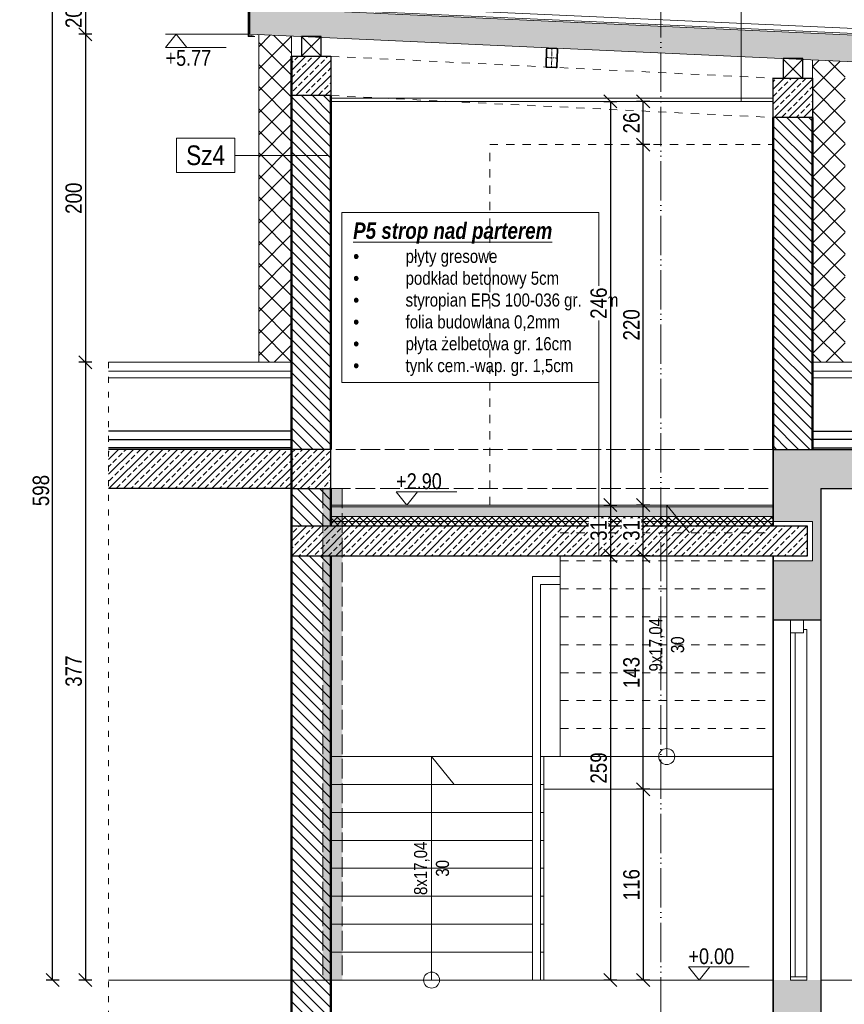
# Model space of a CAD drawing. Header units: millimetres. Extents: x 17147 to 52214, y -18116 to -4632.
# Tile 175 of 186: x 44773 to 45276, y -13527 to -12926. Entities that reach past the tile are written whole.
import ezdxf

# ---------------------------------------------------------------- set-up
doc = ezdxf.new("R2010")
doc.units = ezdxf.units.MM
for name, pattern in [('3', [1, 0.5, -0.5]), ('ACAD_ISO02W100', [15, 12, -3]), ('ACAD_ISO03W100', [30, 12, -18]), ('ACAD_ISO05W100', [33, 24, -3, 0, -3, 0, -3]), ('DASHDOT', [1, 0.5, -0.25, 0, -0.25])]:
    doc.linetypes.add(name, pattern=pattern)
doc.layers.get('Defpoints').update_dxf_attribs({"color": 6})
for name, color, linetype, lineweight in [('A-ciekie', 161, 'Continuous', 9), ('A-konstrukcja-drewno', 134, 'Continuous', 20), ('A-konstrukcja-stal', 3, 'Continuous', 13), ('A-konstrukcja-żelbet', 130, 'Continuous', 30), ('A-kreskowanie', 253, 'Continuous', 0), ('A-opis', 130, 'Continuous', 9), ('A-sciana_osłonowa', 152, 'Continuous', 15), ('A-wymiar', 177, 'Continuous', 0), ('A_opis_warstw', 220, 'Continuous', 5), ('A_SCIANA_ISTN', 253, 'Continuous', 25), ('A_SCIANA_PROJ_KONSTRUKCJA', 3, 'Continuous', 50), ('A_SCINAN_PROJ_DZIALOWA', 5, 'Continuous', 30), ('A_w_widoku', 253, 'Continuous', 13), ('elewacja C', 253, 'Continuous', 0), ('elewacja_kolor', 253, 'Continuous', 0), ('k_stal_osie', 1, 'DASHDOT', 9)]:
    doc.layers.add(name, color=color, linetype=linetype, lineweight=lineweight)
for name, color, linetype, lineweight, true_color in [('A-izolacja', 7, 'Continuous', 9, 0x4775ff), ('A_CIENKA_WARSTWY', 7, 'Continuous', 15, 0x3a3a92), ('A_SCIANA DO WYBURZENIA', 7, 'ACAD_ISO02W100', 18, 0xf7833b), ('r-ramka', 7, 'Continuous', 0, 0x727169), ('S_KRESKOWANIE_SC_ISTN', 7, 'Continuous', 0, 0x878787)]:
    doc.layers.add(name, color=color, linetype=linetype, lineweight=lineweight, true_color=true_color)
doc.styles.get("Standard").update_dxf_attribs({"font": 'ARIALN.TTF'})
doc.styles.add('wymiary', font='ARIALN.TTF')
doc.linetypes.add('ZYGZAK', pattern='A,0.00254,-5.08,[131,ltypeshp.shx,S=5.08,R=0,X=-5.08,Y=0],-10.16,[131,ltypeshp.shx,S=5.08,R=180,X=5.08,Y=0],-5.08', length=20.32254)
doc.dimstyles.new('anka 50', dxfattribs={"dimtxt": 10, "dimasz": 8, "dimexe": 4, "dimexo": 0.0625, "dimgap": 2, "dimtad": 1, "dimdec": 0, "dimzin": 0, "dimdsep": 46, "dimtxsty": 'Standard', "dimblk": 'OBLIQUE', "dimcen": 0.09, "dimclrt": 7, "dimadec": 0, "dimazin": 0, "dimtfac": 1, "dimtdec": 0, "dimtix": 1, "dimtofl": 0, "dimtmove": 0, "dimatfit": 3, "dimldrblk": 'OBLIQUE', "dimfxl": 4, "dimfxlon": 1, "dimtfill": 1, "dimtolj": 1, "dimtzin": 0, "dimarcsym": 0})

# ---------------------------------------------------------------- blocks, each defined once
blk = doc.blocks.new('LOGO')
at = {"layer": 'elewacja C', "color": 7, "insert": (9846.9, 18042.5), "char_height": 20, "attachment_point": 1}
blk.add_mtext_dynamic_manual_height_columns('\\pi539.21;{\\fCalibri|b0|i0|c0|p34;\\H4x;CREO PROJEKT\\H1.25x;\\P\\pi434.09;\\H0.22x;Usługi Projektowe i Nadzory Budowlane    mgr inż. Anna Bonikowska\\P\\pi409.92;ul. Brzozowa 16, 11-700 Mrągowo    NIP 742 211 62 72    tel. 69764044\\fArial|b0|i0|c238|p34;4}', width=1826.244, gutter_width=12.5, heights=[0], dxfattribs=at)
blk = doc.blocks.new('_OBLIQUE')
at = {"color": 0, "linetype": 'ByBlock'}
blk.add_line((-0.5, -0.5), (0.5, 0.5), dxfattribs=at)
blk = doc.blocks.new('*D694')
at = {"layer": 'A-wymiar', "color": 0, "lineweight": -2, "transparency": 16777216}
for p, q in [((45129.1, -12976.06), (45137.1, -12976.06)), ((45133.1, -12976.06), (45133.1, -13222.49)), ((45129.1, -13222.49), (45137.1, -13222.49))]:
    blk.add_line(p, q, dxfattribs=at)
at = {"layer": 'Defpoints', "color": 0, "transparency": 16777216}
for p in [(45005.29, -12976.06), (45005.29, -13222.49), (45133.1, -13222.49)]:
    blk.add_point(p, dxfattribs=at)
at = {"layer": 'A-wymiar', "color": 0, "lineweight": -2, "transparency": 16777216, "xscale": 8, "yscale": 8, "zscale": 8}
for p, rotation in [((45133.1, -12976.06), 90), ((45133.1, -13222.49), 270)]:
    blk.add_blockref('_OBLIQUE', p, dxfattribs=dict(at, rotation=rotation))
at = {"layer": 'A-wymiar', "color": 7, "transparency": 16777216, "insert": (45125.99, -13099.27), "char_height": 10, "attachment_point": 5, "rotation": 90, "bg_fill": 3, "box_fill_scale": 1.1, "bg_fill_color": 256, "bg_fill_true_color": 13158600, "bg_fill_transparency": 0}
blk.add_mtext('\\A1;246', dxfattribs=at)
blk = doc.blocks.new('*D695')
at = {"layer": 'A-wymiar', "color": 0, "lineweight": -2, "transparency": 16777216}
for p, q in [((45129.1, -13222.49), (45137.1, -13222.49)), ((45133.1, -13222.49), (45133.1, -13253.49)), ((45137.1, -13253.49), (45129.1, -13253.49))]:
    blk.add_line(p, q, dxfattribs=at)
at = {"layer": 'Defpoints', "color": 0, "transparency": 16777216}
for p in [(45005.29, -13222.49), (45133.1, -13253.49), (45275.29, -13253.49)]:
    blk.add_point(p, dxfattribs=at)
at = {"layer": 'A-wymiar', "color": 0, "lineweight": -2, "transparency": 16777216, "xscale": 8, "yscale": 8, "zscale": 8}
for p, rotation in [((45133.1, -13222.49), 90), ((45133.1, -13253.49), 270)]:
    blk.add_blockref('_OBLIQUE', p, dxfattribs=dict(at, rotation=rotation))
at = {"layer": 'A-wymiar', "color": 7, "transparency": 16777216, "insert": (45125.99, -13237.99), "char_height": 10, "attachment_point": 5, "rotation": 90, "bg_fill": 3, "box_fill_scale": 1.1, "bg_fill_color": 256, "bg_fill_true_color": 13158600, "bg_fill_transparency": 0}
blk.add_mtext('\\A1;31', dxfattribs=at)
blk = doc.blocks.new('*D696')
at = {"layer": 'A-wymiar', "color": 0, "lineweight": -2, "transparency": 16777216}
for p, q in [((45137.1, -13253.49), (45129.1, -13253.49)), ((45133.1, -13253.49), (45133.1, -13512.49)), ((45137.1, -13512.49), (45129.1, -13512.49))]:
    blk.add_line(p, q, dxfattribs=at)
at = {"layer": 'Defpoints', "color": 0, "transparency": 16777216}
for p in [(45275.29, -13253.49), (45133.1, -13512.49), (45275.29, -13512.49)]:
    blk.add_point(p, dxfattribs=at)
at = {"layer": 'A-wymiar', "color": 0, "lineweight": -2, "transparency": 16777216, "xscale": 8, "yscale": 8, "zscale": 8}
for p, rotation in [((45133.1, -13253.49), 90), ((45133.1, -13512.49), 270)]:
    blk.add_blockref('_OBLIQUE', p, dxfattribs=dict(at, rotation=rotation))
at = {"layer": 'A-wymiar', "color": 7, "transparency": 16777216, "insert": (45125.99, -13382.99), "char_height": 10, "attachment_point": 5, "rotation": 90, "bg_fill": 3, "box_fill_scale": 1.1, "bg_fill_color": 256, "bg_fill_true_color": 13158600, "bg_fill_transparency": 0}
blk.add_mtext('\\A1;259', dxfattribs=at)
blk = doc.blocks.new('*D697')
at = {"layer": 'A-wymiar', "color": 0, "lineweight": -2, "transparency": 16777216}
for p, q in [((45157.1, -13253.49), (45149.1, -13253.49)), ((45153.1, -13396.02), (45153.1, -13253.49)), ((45157.1, -13396.02), (45149.1, -13396.02))]:
    blk.add_line(p, q, dxfattribs=at)
at = {"layer": 'Defpoints', "color": 0, "transparency": 16777216}
for p in [(45153.1, -13253.49), (45275.29, -13253.49), (45232.48, -13396.02)]:
    blk.add_point(p, dxfattribs=at)
at = {"layer": 'A-wymiar', "color": 0, "lineweight": -2, "transparency": 16777216, "xscale": 8, "yscale": 8, "zscale": 8}
for p, rotation in [((45153.1, -13253.49), 90), ((45153.1, -13396.02), 270)]:
    blk.add_blockref('_OBLIQUE', p, dxfattribs=dict(at, rotation=rotation))
at = {"layer": 'A-wymiar', "color": 7, "transparency": 16777216, "insert": (45145.99, -13324.76), "char_height": 10, "attachment_point": 5, "rotation": 90, "bg_fill": 3, "box_fill_scale": 1.1, "bg_fill_color": 256, "bg_fill_true_color": 13158600, "bg_fill_transparency": 0}
blk.add_mtext('\\A1;143', dxfattribs=at)
blk = doc.blocks.new('*D698')
at = {"layer": 'A-wymiar', "color": 0, "lineweight": -2, "transparency": 16777216}
for p, q in [((45157.1, -13222.49), (45149.1, -13222.49)), ((45153.1, -13253.49), (45153.1, -13222.49)), ((45157.1, -13253.49), (45149.1, -13253.49))]:
    blk.add_line(p, q, dxfattribs=at)
at = {"layer": 'Defpoints', "color": 0, "transparency": 16777216}
for p in [(45153.1, -13222.49), (45275.29, -13222.49), (45275.29, -13253.49)]:
    blk.add_point(p, dxfattribs=at)
at = {"layer": 'A-wymiar', "color": 0, "lineweight": -2, "transparency": 16777216, "xscale": 8, "yscale": 8, "zscale": 8}
for p, rotation in [((45153.1, -13222.49), 90), ((45153.1, -13253.49), 270)]:
    blk.add_blockref('_OBLIQUE', p, dxfattribs=dict(at, rotation=rotation))
at = {"layer": 'A-wymiar', "color": 7, "transparency": 16777216, "insert": (45145.99, -13237.99), "char_height": 10, "attachment_point": 5, "rotation": 90, "bg_fill": 3, "box_fill_scale": 1.1, "bg_fill_color": 256, "bg_fill_true_color": 13158600, "bg_fill_transparency": 0}
blk.add_mtext('\\A1;31', dxfattribs=at)
blk = doc.blocks.new('*D699')
at = {"layer": 'A-wymiar', "color": 0, "lineweight": -2, "transparency": 16777216}
for p, q in [((45157.1, -13002.49), (45149.1, -13002.49)), ((45153.1, -13222.49), (45153.1, -13002.49)), ((45157.1, -13222.49), (45149.1, -13222.49))]:
    blk.add_line(p, q, dxfattribs=at)
at = {"layer": 'Defpoints', "color": 0, "transparency": 16777216}
for p in [(45153.1, -13002.49), (45275.29, -13002.49), (45275.29, -13222.49)]:
    blk.add_point(p, dxfattribs=at)
at = {"layer": 'A-wymiar', "color": 0, "lineweight": -2, "transparency": 16777216, "xscale": 8, "yscale": 8, "zscale": 8}
for p, rotation in [((45153.1, -13002.49), 90), ((45153.1, -13222.49), 270)]:
    blk.add_blockref('_OBLIQUE', p, dxfattribs=dict(at, rotation=rotation))
at = {"layer": 'A-wymiar', "color": 7, "transparency": 16777216, "insert": (45145.99, -13112.49), "char_height": 10, "attachment_point": 5, "rotation": 90, "bg_fill": 3, "box_fill_scale": 1.1, "bg_fill_color": 256, "bg_fill_true_color": 13158600, "bg_fill_transparency": 0}
blk.add_mtext('\\A1;220', dxfattribs=at)
blk = doc.blocks.new('*D700')
at = {"layer": 'A-wymiar', "color": 0, "lineweight": -2, "transparency": 16777216}
for p, q in [((45157.1, -12976.06), (45149.1, -12976.06)), ((45153.1, -13002.49), (45153.1, -12976.06)), ((45157.1, -13002.49), (45149.1, -13002.49))]:
    blk.add_line(p, q, dxfattribs=at)
at = {"layer": 'Defpoints', "color": 0, "transparency": 16777216}
for p in [(45153.1, -12976.06), (45275.29, -12976.06), (45275.29, -13002.49)]:
    blk.add_point(p, dxfattribs=at)
at = {"layer": 'A-wymiar', "color": 0, "lineweight": -2, "transparency": 16777216, "xscale": 8, "yscale": 8, "zscale": 8}
for p, rotation in [((45153.1, -12976.06), 90), ((45153.1, -13002.49), 270)]:
    blk.add_blockref('_OBLIQUE', p, dxfattribs=dict(at, rotation=rotation))
at = {"layer": 'A-wymiar', "color": 7, "transparency": 16777216, "insert": (45145.99, -12989.27), "char_height": 10, "attachment_point": 5, "rotation": 90, "bg_fill": 3, "box_fill_scale": 1.1, "bg_fill_color": 256, "bg_fill_true_color": 13158600, "bg_fill_transparency": 0}
blk.add_mtext('\\A1;26', dxfattribs=at)
blk = doc.blocks.new('*D701')
at = {"layer": 'A-wymiar', "color": 0, "lineweight": -2, "transparency": 16777216}
for p, q in [((45157.1, -13396.02), (45149.1, -13396.02)), ((45153.1, -13396.02), (45153.1, -13512.49)), ((45157.1, -13512.49), (45149.1, -13512.49))]:
    blk.add_line(p, q, dxfattribs=at)
at = {"layer": 'Defpoints', "color": 0, "transparency": 16777216}
for p in [(45232.48, -13396.02), (45153.1, -13512.49), (45187.25, -13512.49)]:
    blk.add_point(p, dxfattribs=at)
at = {"layer": 'A-wymiar', "color": 0, "lineweight": -2, "transparency": 16777216, "xscale": 8, "yscale": 8, "zscale": 8}
for p, rotation in [((45153.1, -13396.02), 90), ((45153.1, -13512.49), 270)]:
    blk.add_blockref('_OBLIQUE', p, dxfattribs=dict(at, rotation=rotation))
at = {"layer": 'A-wymiar', "color": 7, "transparency": 16777216, "insert": (45145.99, -13454.26), "char_height": 10, "attachment_point": 5, "rotation": 90, "bg_fill": 3, "box_fill_scale": 1.1, "bg_fill_color": 256, "bg_fill_true_color": 13158600, "bg_fill_transparency": 0}
blk.add_mtext('\\A1;116', dxfattribs=at)
blk = doc.blocks.new('*D724')
at = {"layer": 'A-wymiar', "color": 0, "lineweight": -2, "transparency": 16777216}
for p, q in [((44816.64, -12914.81), (44808.64, -12914.81)), ((44812.64, -12914.81), (44812.64, -12935.11)), ((44816.64, -12935.11), (44808.64, -12935.11))]:
    blk.add_line(p, q, dxfattribs=at)
at = {"layer": 'Defpoints', "color": 0, "transparency": 16777216}
for p in [(44913.25, -12914.81), (44913.11, -12935.11)]:
    blk.add_point(p, dxfattribs=at)
at = {"layer": 'A-wymiar', "color": 0, "lineweight": -2, "transparency": 16777216, "xscale": 8, "yscale": 8, "zscale": 8}
for p, rotation in [((44812.64, -12914.81), 90), ((44812.64, -12935.11), 270)]:
    blk.add_blockref('_OBLIQUE', p, dxfattribs=dict(at, rotation=rotation))
at = {"layer": 'A-wymiar', "color": 7, "transparency": 16777216, "insert": (44805.54, -12924.96), "char_height": 10, "attachment_point": 5, "rotation": 90, "bg_fill": 3, "box_fill_scale": 1.1, "bg_fill_color": 256, "bg_fill_true_color": 13158600, "bg_fill_transparency": 0}
blk.add_mtext('\\A1;20', dxfattribs=at)
at = {"layer": 'Defpoints', "color": 0, "transparency": 16777216}
blk.add_point((44812.64, -12935.11), dxfattribs=at)
blk = doc.blocks.new('*D725')
at = {"layer": 'A-wymiar', "color": 0, "lineweight": -2, "transparency": 16777216}
for p, q in [((44816.64, -12935.11), (44808.64, -12935.11)), ((44812.64, -12935.11), (44812.64, -13135.31)), ((44816.64, -13135.31), (44808.64, -13135.31))]:
    blk.add_line(p, q, dxfattribs=at)
at = {"layer": 'Defpoints', "color": 0, "transparency": 16777216}
for p in [(44913.11, -12935.11), (44812.64, -13135.31), (44826.75, -13135.31)]:
    blk.add_point(p, dxfattribs=at)
at = {"layer": 'A-wymiar', "color": 0, "lineweight": -2, "transparency": 16777216, "xscale": 8, "yscale": 8, "zscale": 8}
for p, rotation in [((44812.64, -12935.11), 90), ((44812.64, -13135.31), 270)]:
    blk.add_blockref('_OBLIQUE', p, dxfattribs=dict(at, rotation=rotation))
at = {"layer": 'A-wymiar', "color": 7, "transparency": 16777216, "insert": (44805.54, -13035.21), "char_height": 10, "attachment_point": 5, "rotation": 90, "bg_fill": 3, "box_fill_scale": 1.1, "bg_fill_color": 256, "bg_fill_true_color": 13158600, "bg_fill_transparency": 0}
blk.add_mtext('\\A1;200', dxfattribs=at)
blk = doc.blocks.new('*D726')
at = {"layer": 'A-wymiar', "color": 0, "lineweight": -2, "transparency": 16777216}
for p, q in [((44816.64, -13135.31), (44808.64, -13135.31)), ((44812.64, -13135.31), (44812.64, -13512.49)), ((44816.64, -13512.49), (44808.64, -13512.49))]:
    blk.add_line(p, q, dxfattribs=at)
at = {"layer": 'Defpoints', "color": 0, "transparency": 16777216}
for p in [(44826.75, -13135.31), (44812.64, -13512.49), (44826.75, -13512.49)]:
    blk.add_point(p, dxfattribs=at)
at = {"layer": 'A-wymiar', "color": 0, "lineweight": -2, "transparency": 16777216, "xscale": 8, "yscale": 8, "zscale": 8}
for p, rotation in [((44812.64, -13135.31), 90), ((44812.64, -13512.49), 270)]:
    blk.add_blockref('_OBLIQUE', p, dxfattribs=dict(at, rotation=rotation))
at = {"layer": 'A-wymiar', "color": 7, "transparency": 16777216, "insert": (44805.54, -13323.9), "char_height": 10, "attachment_point": 5, "rotation": 90, "bg_fill": 3, "box_fill_scale": 1.1, "bg_fill_color": 256, "bg_fill_true_color": 13158600, "bg_fill_transparency": 0}
blk.add_mtext('\\A1;377', dxfattribs=at)
blk = doc.blocks.new('*D727')
at = {"layer": 'A-wymiar', "color": 0, "lineweight": -2, "transparency": 16777216}
for p, q in [((44796.64, -12914.8), (44788.64, -12914.8)), ((44792.64, -13512.49), (44792.64, -12914.8)), ((44796.64, -13512.49), (44788.64, -13512.49))]:
    blk.add_line(p, q, dxfattribs=at)
at = {"layer": 'Defpoints', "color": 0, "transparency": 16777216}
for p in [(44792.64, -12914.8), (44913.11, -12914.8), (44826.75, -13512.49)]:
    blk.add_point(p, dxfattribs=at)
at = {"layer": 'A-wymiar', "color": 0, "lineweight": -2, "transparency": 16777216, "xscale": 8, "yscale": 8, "zscale": 8}
for p, rotation in [((44792.64, -12914.8), 90), ((44792.64, -13512.49), 270)]:
    blk.add_blockref('_OBLIQUE', p, dxfattribs=dict(at, rotation=rotation))
at = {"layer": 'A-wymiar', "color": 7, "transparency": 16777216, "insert": (44785.54, -13213.65), "char_height": 10, "attachment_point": 5, "rotation": 90, "bg_fill": 3, "box_fill_scale": 1.1, "bg_fill_color": 256, "bg_fill_true_color": 13158600, "bg_fill_transparency": 0}
blk.add_mtext('\\A1;598', dxfattribs=at)

msp = doc.modelspace()

# ---------------------------------------------------------------- hatches: boundary and pattern name
at = {"layer": 'A-izolacja'}
h = msp.add_hatch(dxfattribs=at)
h.set_pattern_fill('ANSI37', color=256, scale=3)
h.set_pattern_definition([(45, (24821.947, -12577.703), (-6.735192, 6.735192), []), (135, (24821.947, -12577.703), (-6.735192, -6.735192), [])])
h.paths.add_polyline_path([(44938.48, -12936.26), (44918.48, -12935.36), (44918.48, -13135.31), (44938.48, -13135.31)])
h.paths.add_polyline_path([(45276.48, -12951.63), (45256.48, -12950.72), (45256.48, -13135.31), (45276.48, -13135.31)])
at = {"layer": 'A-kreskowanie', "true_color": 0xe06f1f}
h = msp.add_hatch(dxfattribs=at)
h.set_pattern_fill('HONEY', color=32, scale=0.5)
h.set_pattern_definition([(0, (657.1616, -19.2903), (2.38125, 1.374815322), [1.5875, -3.175]), (120, (657.1616, -19.2903), (-2.381249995, 1.37481533), [1.5875, -3.175]), (60, (657.1616, -19.2903), (5e-09, 2.749630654), [-3.175, 1.5875])])
h.paths.add_polyline_path([(45286.68, -12935.84), (44913.11, -12918.86), (44913.11, -12935.11), (45286.68, -12952.09)])
at = {"layer": 'A-kreskowanie'}
h = msp.add_hatch(dxfattribs=at)
h.set_pattern_fill('DASH', color=256, scale=0.5, angle=45)
h.set_pattern_definition([(45, (4443.1033, -47), (2e-16, 2.24506403), [1.5875, -1.5875])])
h.paths.add_polyline_path([(45232.48, -13223.49), (44962.57, -13223.49), (44962.57, -13229.49), (45232.48, -13229.49)])
h = msp.add_hatch(dxfattribs=at)
h.set_pattern_fill('ANSI37', color=256, angle=-90)
h.set_pattern_definition([(315, (4443.1033, -47), (2.24506403, 2.24506403), []), (45, (4443.1033, -47), (-2.24506403, 2.24506403), [])])
h.paths.add_polyline_path([(45232.48, -13229.49), (44962.57, -13229.49), (44962.57, -13235.49), (45232.48, -13235.49)])
at = {"layer": 'A_SCIANA DO WYBURZENIA', "transparency": 33554687}
h = msp.add_hatch(dxfattribs=at)
h.set_pattern_fill('DOTS', color=256)
h.set_pattern_definition([(0, (24821.9472, -17305.106), (0.79375, 1.5875), [0, -1.5875])])
h.paths.add_polyline_path([(44957.48, -13512.49), (44969.48, -13512.49), (44969.48, -13212.49), (44957.48, -13212.49)])
at = {"layer": 'A_SCIANA_PROJ_KONSTRUKCJA', "lineweight": 9, "true_color": 0x2ad533}
h = msp.add_hatch(dxfattribs=at)
h.set_pattern_fill('ANSI33', color=102)
h.paths.add_polyline_path([(44962.48, -12948.54), (44938.48, -12948.54), (44938.48, -12972.54), (44962.48, -12972.54)])
h = msp.add_hatch(dxfattribs=at)
h.set_pattern_fill('ANSI33', color=102)
h.paths.add_polyline_path([(45256.48, -12961.9), (45232.48, -12961.9), (45232.48, -12985.9), (45256.48, -12985.9)])
h = msp.add_hatch(dxfattribs=at)
h.set_pattern_fill('ANSI31', color=102, scale=1.5, angle=90)
h.paths.add_polyline_path([(44938.48, -13188.49), (44962.48, -13188.49), (44962.48, -12972.54), (44938.48, -12972.54)])
h.paths.add_polyline_path([(45232.48, -13188.49), (45256.48, -13188.49), (45256.48, -12985.9), (45232.48, -12985.9)])
h = msp.add_hatch(dxfattribs=at)
h.set_pattern_fill('ANSI33', color=102)
h.paths.add_polyline_path([(44938.48, -13188.49), (44826.75, -13188.49), (44826.75, -13212.49), (44938.48, -13212.49), (44938.48, -13206.49)])
h = msp.add_hatch(dxfattribs=at)
h.set_pattern_fill('ANSI33', color=102)
h.paths.add_polyline_path([(44962.48, -13188.49), (44938.48, -13188.49), (44938.48, -13212.49), (44962.48, -13212.49)])
h = msp.add_hatch(dxfattribs=at)
h.set_pattern_fill('ANSI31', color=102, scale=1.5, angle=90)
h.paths.add_polyline_path([(44962.48, -13212.49), (44938.48, -13212.49), (44938.48, -13235.49), (44962.48, -13235.49)])
h = msp.add_hatch(dxfattribs=at)
h.set_pattern_fill('ANSI33', color=102)
h.paths.add_polyline_path([(45253.48, -13235.49), (44938.48, -13235.49), (44938.48, -13253.49), (45253.48, -13253.49)])
h = msp.add_hatch(dxfattribs=at)
h.set_pattern_fill('ANSI31', color=102, scale=1.5, angle=90)
h.paths.add_polyline_path([(44938.48, -13597.49), (44962.48, -13597.49), (44962.48, -13253.49), (44938.48, -13253.49)])
at = {"layer": 'S_KRESKOWANIE_SC_ISTN', "transparency": 33554559}
h = msp.add_hatch(color=256, dxfattribs=at)
h.dxf.hatch_style = 1
h.paths.add_polyline_path([(45261.48, -13512.49), (45232.48, -13512.49), (45232.48, -13633.49), (45261.48, -13633.49)])
h.paths.add_polyline_path([(45232.48, -13292.49), (45261.48, -13292.49), (45261.48, -13212.49), (45368.21, -13212.49), (45368.21, -13188.49), (45232.48, -13188.49), (45232.48, -13232.49), (45256.48, -13232.49), (45256.48, -13256.49), (45232.48, -13256.49)])

# ---------------------------------------------------------------- linework, layer by layer
at = {"layer": 'A-ciekie'}
for points in [[(44933.92, -12915.11), (44937.47, -12915.27), (44937.49, -12914.77), (44912.08, -12913.61), (44912.08, -12936.45), (44916.08, -12936.45), (44913.95, -12935.85)], [(44933.93, -12914.91), (44912.38, -12913.93), (44912.38, -12936.15), (44913.92, -12936.15), (44913.87, -12936.14)]]:
    msp.add_lwpolyline(points, dxfattribs=at)
at = {"layer": 'A-izolacja'}
for points in [[(44918.48, -12935.36), (44918.48, -13135.31)], [(45256.48, -12961.9), (45256.48, -12950.72)]]:
    msp.add_lwpolyline(points, dxfattribs=at)
at = {"layer": 'A-konstrukcja-drewno', "lineweight": 30}
for points in [[(44944.48, -12936.54), (44944.48, -12948.54), (44956.48, -12948.54), (44956.48, -12936.54), (44944.48, -12936.54)], [(45238.48, -12949.9), (45238.48, -12961.9), (45250.48, -12961.9), (45250.48, -12949.9), (45238.48, -12949.9)]]:
    msp.add_lwpolyline(points, dxfattribs=at)
at = {"layer": 'A-konstrukcja-drewno'}
for points in [[(44956.48, -12936.54), (44944.48, -12948.54)], [(44944.48, -12936.54), (44956.48, -12948.54)], [(45250.48, -12950.31), (45238.48, -12962.31)], [(45238.48, -12950.31), (45250.48, -12962.31)]]:
    msp.add_lwpolyline(points, dxfattribs=at)
at = {"layer": 'A-konstrukcja-stal', "lineweight": 9}
for points in [[(45094.47, -12955.36), (45099.86, -12955.61, 0.414214), (45100.7, -12954.84), (45100.94, -12944.45, 0.414214), (45100.18, -12943.61), (45094.78, -12943.37, 0.414214), (45093.95, -12944.13), (45093.7, -12954.53, 0.414214)], [(45094.48, -12954.96), (45099.88, -12955.21, 0.414214), (45100.3, -12954.83), (45100.54, -12944.43, 0.414214), (45100.16, -12944.01), (45094.77, -12943.77, 0.414214), (45094.35, -12944.15), (45094.1, -12954.54, 0.414214)]]:
    msp.add_lwpolyline(points, format="xyb", close=True, dxfattribs=at)
at = {"layer": 'A-konstrukcja-żelbet'}
for p, q in [((44938.48, -13188.49), (44826.75, -13188.49)), ((44938.48, -13212.49), (44826.75, -13212.49))]:
    msp.add_line(p, q, dxfattribs=at)
for points in [[(44938.48, -12948.54), (44962.48, -12948.54), (44962.48, -12972.54), (44938.48, -12972.54)], [(45232.48, -12961.9), (45256.48, -12961.9), (45256.48, -12985.9), (45232.48, -12985.9)], [(44962.48, -13188.49), (44938.48, -13188.49), (44938.48, -13212.49), (44962.48, -13212.49)]]:
    msp.add_lwpolyline(points, close=True, dxfattribs=at)
at = {"layer": 'A-konstrukcja-żelbet', "linetype": '3', "lineweight": 9, "ltscale": 10}
for points in [[(44962.48, -12948.54), (45232.48, -12961.9)], [(44962.48, -12972.54), (45232.48, -12985.9)]]:
    msp.add_lwpolyline(points, dxfattribs=at)
at = {"layer": 'A-konstrukcja-żelbet'}
msp.add_lwpolyline([(44938.48, -13253.49), (45253.48, -13253.49), (45253.48, -13235.49), (44938.48, -13235.49), (44938.48, -13253.49)], dxfattribs=at)
at = {"layer": 'A-opis', "color": 212, "linetype": 'ACAD_ISO05W100', "true_color": 0xe01fda}
msp.add_lwpolyline([(45163.84, -12813.46), (45163.84, -13620.5)], dxfattribs=at)
at = {"layer": 'A-opis'}
for points in [[(45212.94, -12976.06), (45212.94, -12890.18), (45474.86, -12890.18)], [(44898.56, -12943.26), (44861.58, -12943.26), (44868.04, -12935.11), (44874.5, -12943.26)], [(44861.58, -12935.11), (44913.11, -12935.11)], [(45039.35, -13214.34), (45002.36, -13214.34), (45008.82, -13222.49), (45015.28, -13214.34)], [(45232.48, -13222.49), (44962.48, -13222.49)], [(45023.98, -13376.02), (45023.98, -13512.49)], [(45023.98, -13376.02), (45037.81, -13393.08)], [(45217.77, -13504.34), (45180.79, -13504.34), (45187.25, -13512.49), (45193.71, -13504.34)]]:
    msp.add_lwpolyline(points, dxfattribs=at)
msp.add_lwpolyline([(44969.15, -13043.93), (45126.06, -13043.93), (45126.06, -13147.76), (44969.15, -13147.76)], close=True, dxfattribs=at)
at = {"layer": 'A-opis', "linetype": 'ACAD_ISO03W100', "ltscale": 0.3}
msp.add_lwpolyline([(44826.75, -13135.31), (44826.75, -13637.49)], dxfattribs=at)
at = {"layer": 'A-opis'}
msp.add_circle((45023.98, -13512.49), 4.89, dxfattribs=at)
at = {"layer": 'A-sciana_osłonowa'}
for points in [[(45286.68, -12952.09), (44913.11, -12935.11), (44913.11, -12914.8), (45286.68, -12931.78)], [(45286.68, -12934.83), (44913.11, -12917.85)], [(45286.68, -12935.84), (44913.11, -12918.86)], [(44938.48, -12948.54), (44938.48, -12936.26)]]:
    msp.add_lwpolyline(points, dxfattribs=at)
at = {"layer": 'A-wymiar'}
for points in [[(44962.48, -12974.06), (45232.48, -12974.06)], [(44962.48, -12976.06), (45232.48, -12976.06)]]:
    msp.add_lwpolyline(points, dxfattribs=at)
at = {"layer": 'A_CIENKA_WARSTWY'}
for points in [[(44962.48, -13222.49), (45232.48, -13222.49)], [(44962.48, -13223.49), (45232.48, -13223.49)], [(44962.48, -13229.49), (45232.48, -13229.49)], [(44938.48, -13235.49), (45253.48, -13235.49)], [(44962.48, -13232.49), (45232.48, -13232.49)]]:
    msp.add_lwpolyline(points, dxfattribs=at)
at = {"layer": 'A_opis_warstw'}
for points in [[(44903.87, -12998.57), (44903.87, -13019.52), (44868.21, -13019.52), (44868.21, -12998.57), (44903.87, -12998.57)], [(44903.87, -13009.05), (44960.67, -13009.05)]]:
    msp.add_lwpolyline(points, dxfattribs=at)
at = {"layer": 'A_SCIANA DO WYBURZENIA'}
for points in [[(44957.48, -13212.49), (44957.48, -13512.49)], [(44969.48, -13212.49), (44969.48, -13512.49)]]:
    msp.add_lwpolyline(points, dxfattribs=at)
at = {"layer": 'A_SCIANA_ISTN'}
for p, q in [((44938.48, -13177.49), (44826.75, -13177.49)), ((45256.48, -13177.49), (45368.21, -13177.49)), ((44826.75, -13182.49), (44938.48, -13182.49)), ((44938.48, -13187.49), (44826.75, -13187.49)), ((45368.21, -13182.49), (45256.48, -13182.49)), ((45256.48, -13187.49), (45368.21, -13187.49)), ((45232.2, -13188.49), (45368.21, -13188.49)), ((45232.48, -13188.49), (45232.48, -13235.49)), ((45261.48, -13212.49), (45261.48, -13633.49)), ((45261.48, -13212.49), (45368.21, -13212.49)), ((45232.48, -13253.49), (45232.48, -13633.49))]:
    msp.add_line(p, q, dxfattribs=at)
for points in [[(45232.48, -13235.49), (45232.48, -13188.49), (45232.48, -13188.49)], [(45232.48, -13235.49), (45232.48, -13210.09)], [(45232.48, -13633.49), (45232.48, -13253.49)]]:
    msp.add_lwpolyline(points, dxfattribs=at)
at = {"layer": 'A_SCIANA_PROJ_KONSTRUKCJA'}
msp.add_line((45232.48, -12985.9), (45232.48, -13188.49), dxfattribs=at)
for points in [[(44938.48, -12948.54), (44938.48, -13206.49)], [(44938.48, -13206.49), (44938.48, -12972.54)], [(44962.48, -13188.49), (44962.48, -12972.54)], [(44962.48, -12972.54), (44962.48, -13188.49)], [(45256.48, -12985.9), (45256.48, -13188.49)], [(44938.48, -13206.49), (44938.48, -13597.49)], [(44962.48, -13212.49), (44962.48, -13235.49)], [(44962.48, -13253.49), (44962.48, -13597.49)]]:
    msp.add_lwpolyline(points, dxfattribs=at)
at = {"layer": 'A_SCINAN_PROJ_DZIALOWA', "linetype": 'ZYGZAK', "lineweight": 9, "ltscale": 0.1}
msp.add_lwpolyline([(45232.48, -13232.49), (45256.48, -13232.49), (45256.48, -13256.49), (45232.48, -13256.49)], dxfattribs=at)
at = {"layer": 'A_w_widoku', "linetype": '3', "ltscale": 10}
msp.add_lwpolyline([(45059.48, -13222.49), (45059.48, -13002.49), (45232.48, -13002.49)], dxfattribs=at)
at = {"layer": 'A_w_widoku'}
for points in [[(45085.48, -13512.49), (45085.48, -13376.02), (45085.48, -13266.02), (45102.48, -13266.02)], [(45090.48, -13512.49), (45090.48, -13376.02), (45090.48, -13271.02), (45102.48, -13271.02)], [(44962.48, -13376.02), (45085.48, -13376.02)], [(45090.48, -13376.02), (45092.48, -13376.02), (45092.48, -13393.08)], [(44962.48, -13393.08), (45085.48, -13393.08)], [(45090.48, -13393.08), (45092.48, -13393.08), (45092.48, -13410.14)], [(44962.48, -13410.14), (45085.48, -13410.14)], [(45090.48, -13410.14), (45092.48, -13410.14), (45092.48, -13427.2)], [(44962.48, -13427.2), (45085.48, -13427.2)], [(45090.48, -13427.2), (45092.48, -13427.2), (45092.48, -13444.26)], [(44962.48, -13444.26), (45085.48, -13444.26)], [(45090.48, -13444.26), (45092.48, -13444.26), (45092.48, -13461.32)], [(44962.48, -13461.32), (45085.48, -13461.32)], [(45090.48, -13461.32), (45092.48, -13461.32), (45092.48, -13478.37)], [(44962.48, -13478.37), (45085.48, -13478.37)], [(45090.48, -13478.37), (45092.48, -13478.37), (45092.48, -13495.43)], [(44962.48, -13495.43), (45085.48, -13495.43)], [(45090.48, -13495.43), (45092.48, -13495.43), (45092.48, -13512.49)]]:
    msp.add_lwpolyline(points, dxfattribs=at)
at = {"layer": 'elewacja C', "lineweight": 9}
for points in [[(44826.75, -13512.49), (45232.48, -13512.49)], [(45261.48, -13512.49), (45368.21, -13512.49)]]:
    msp.add_lwpolyline(points, dxfattribs=at)
at = {"layer": 'elewacja_kolor'}
for points in [[(44938.48, -13135.31), (44826.75, -13135.31)], [(45256.48, -13135.31), (45368.21, -13135.31)], [(44938.48, -13140.84), (44826.75, -13140.84)], [(44938.48, -13144.86), (44826.75, -13144.86)], [(45256.48, -13140.84), (45368.21, -13140.84)], [(45256.48, -13144.86), (45368.21, -13144.86)], [(44938.48, -13235.49), (44938.48, -13253.49)]]:
    msp.add_lwpolyline(points, dxfattribs=at)
at = {"layer": 'k_stal_osie'}
for points in [[(45097.48, -12943.49), (45097.16, -12955.48)], [(45093.83, -12949.33), (45100.82, -12949.65)]]:
    msp.add_lwpolyline(points, dxfattribs=at)

# ---------------------------------------------------------------- block references
at = {"layer": 'r-ramka', "color": 30, "xscale": 0.1858037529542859, "yscale": 0.1858037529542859, "zscale": 0.1858037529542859}
msp.add_blockref('LOGO', (41648.22, -16770.86), dxfattribs=at)

# ---------------------------------------------------------------- texts
at = {"layer": 'A-opis', "char_height": 9.6}
for s, insert, attachment_point in [('+5.77', (44861.58, -12954.48), 7), ('+2.90', (45002.36, -13203.13), 1), ('+0.00', (45180.79, -13493.13), 1)]:
    msp.add_mtext_dynamic_manual_height_columns(s, width=20.9991, gutter_width=60, heights=[0], dxfattribs=dict(at, insert=insert, attachment_point=attachment_point))
at = {"layer": 'A-opis', "insert": (44976.08, -13143.75), "char_height": 8, "width": 1018.4426, "attachment_point": 7, "style": 'wymiary'}
msp.add_mtext('{\\fArial Narrow|b1|i1|c238|p34;\\H1.25x;\\LP5 strop nad parterem\\fArial|b1|i1|c238|p34;\\P\\pi-16,l24,t16;\\fSymbol|b0|i0|c2|p18;\\H0.8x;\\l·^I}płyty gresowe\\P{\\fSymbol|b0|i0|c2|p18;·^I}podkład betonowy 5cm\\P{\\fSymbol|b0|i0|c2|p18;·^I}styropian EPS 100-036 gr.  5cm \\P{\\fSymbol|b0|i0|c2|p18;·^I}folia budowlana 0,2mm \\P{\\fSymbol|b0|i0|c2|p18;·^I}płyta żelbetowa gr. 16cm\\P{\\fSymbol|b0|i0|c2|p18;·^I}tynk cem.-wap. gr. 1,5cm', dxfattribs=at)
at = {"layer": 'A-opis', "lineweight": 9, "insert": (45023.98, -13444.26), "char_height": 8, "attachment_point": 5, "rotation": 90}
msp.add_mtext_dynamic_manual_height_columns('8x17,04\\P30', width=46.7223, gutter_width=12.5, heights=[0], dxfattribs=at)
at = {"layer": 'A_opis_warstw', "insert": (44886.04, -13009.05), "char_height": 12, "attachment_point": 5}
msp.add_mtext_dynamic_manual_height_columns('Sz4', width=38.4706, gutter_width=12.5, heights=[0], dxfattribs=at)

# ---------------------------------------------------------------- next in the draw order: dimensions: what is measured, and where the dimension line sits
at = {"layer": 'A-wymiar'}
for base, p1, p2, picture, middle in [((44812.64, -12935.11), (44913.25, -12914.81), (44913.11, -12935.11), '*D724', (44805.54, -12924.96)), ((45133.1, -13222.49), (45005.29, -12976.06), (45005.29, -13222.49), '*D694', (45125.99, -13099.27))]:
    dim = msp.add_linear_dim(base=base, p1=p1, p2=p2, angle=90, dimstyle='anka 50', dxfattribs=at)
    dim.commit()
    dim.dimension.update_dxf_attribs({"geometry": picture, "text_midpoint": middle})

# ---------------------------------------------------------------- next in the draw order: dimensions: what is measured, and where the dimension line sits
for base, p1, p2, picture, middle in [((44812.64, -13135.31), (44913.11, -12935.11), (44826.75, -13135.31), '*D725', (44805.54, -13035.21)), ((45133.1, -13253.49), (45005.29, -13222.49), (45275.29, -13253.49), '*D695', (45125.99, -13237.99))]:
    dim = msp.add_linear_dim(base=base, p1=p1, p2=p2, angle=90, dimstyle='anka 50', override={"dimtmove": 1}, dxfattribs=at)
    dim.commit()
    dim.dimension.update_dxf_attribs({"geometry": picture, "text_midpoint": middle})

# ---------------------------------------------------------------- next in the draw order: linework, layer by layer
at = {"layer": 'A_w_widoku'}
msp.add_lwpolyline([(45102.48, -13376.02), (45102.48, -13253.49)], dxfattribs=at)

# ---------------------------------------------------------------- next in the draw order: dimensions: what is measured, and where the dimension line sits
at = {"layer": 'A-wymiar'}
for base, p1, p2, picture, middle in [((44812.64, -13512.49), (44826.75, -13135.31), (44826.75, -13512.49), '*D726', (44805.54, -13323.9)), ((45133.1, -13512.49), (45275.29, -13253.49), (45275.29, -13512.49), '*D696', (45125.99, -13382.99))]:
    dim = msp.add_linear_dim(base=base, p1=p1, p2=p2, angle=90, dimstyle='anka 50', override={"dimtmove": 1}, dxfattribs=at)
    dim.commit()
    dim.dimension.update_dxf_attribs({"geometry": picture, "text_midpoint": middle})

# ---------------------------------------------------------------- next in the draw order: linework, layer by layer
at = {"layer": 'A-opis'}
msp.add_lwpolyline([(45126.06, -13147.76), (45126.06, -13253.49)], dxfattribs=at)
at = {"layer": 'A-wymiar'}
msp.add_lwpolyline([(45242.98, -13510.49), (45252.98, -13510.49)], dxfattribs=at)

# ---------------------------------------------------------------- next in the draw order: dimensions: what is measured, and where the dimension line sits
for base, p1, p2, picture, middle in [((44792.64, -12914.8), (44826.75, -13512.49), (44913.11, -12914.8), '*D727', (44785.54, -13213.65)), ((45153.1, -13253.49), (45232.48, -13396.02), (45275.29, -13253.49), '*D697', (45145.99, -13324.76))]:
    dim = msp.add_linear_dim(base=base, p1=p1, p2=p2, angle=90, dimstyle='anka 50', dxfattribs=at)
    dim.commit()
    dim.dimension.update_dxf_attribs({"geometry": picture, "text_midpoint": middle})

# ---------------------------------------------------------------- next in the draw order: linework, layer by layer
at = {"layer": 'A-opis'}
msp.add_circle((45167.48, -13376.02), 4.89, dxfattribs=at)
at = {"layer": 'A-wymiar'}
for points in [[(45252.98, -13298.49), (45252.98, -13512.49), (45242.98, -13512.49), (45242.98, -13292.49), (45252.98, -13292.49)], [(45250.98, -13300.49), (45250.98, -13292.49)], [(45242.98, -13300.49), (45250.98, -13300.49)], [(45245.98, -13300.49), (45245.98, -13510.49)], [(45250.98, -13298.49), (45252.98, -13298.49), (45252.98, -13512.49)]]:
    msp.add_lwpolyline(points, dxfattribs=at)
at = {"layer": 'A_SCIANA_ISTN'}
msp.add_lwpolyline([(45232.48, -13512.49), (45232.48, -13292.49), (45261.48, -13292.49)], dxfattribs=at)
at = {"layer": 'A_w_widoku', "linetype": '3', "ltscale": 10}
for points in [[(45102.48, -13273.67), (45232.48, -13273.67)], [(45102.48, -13290.73), (45232.48, -13290.73)], [(45102.48, -13307.79), (45232.48, -13307.79)], [(45102.48, -13324.84), (45232.48, -13324.84)], [(45102.48, -13341.9), (45232.48, -13341.9)], [(45102.48, -13358.96), (45232.48, -13358.96)]]:
    msp.add_lwpolyline(points, dxfattribs=at)
at = {"layer": 'A_w_widoku'}
for points in [[(45092.48, -13376.02), (45232.48, -13376.02)], [(45092.48, -13396.02), (45232.48, -13396.02)]]:
    msp.add_lwpolyline(points, dxfattribs=at)

# ---------------------------------------------------------------- next in the draw order: texts
at = {"layer": 'A-opis', "lineweight": 9, "insert": (45167.48, -13307.79), "char_height": 8, "attachment_point": 5, "rotation": 90}
msp.add_mtext_dynamic_manual_height_columns('9x17,04\\P30', width=46.7223, gutter_width=12.5, heights=[0], dxfattribs=at)

# ---------------------------------------------------------------- next in the draw order: dimensions: what is measured, and where the dimension line sits
at = {"layer": 'A-wymiar'}
dim = msp.add_linear_dim(base=(45153.1, -13222.49), p1=(45275.29, -13253.49), p2=(45275.29, -13222.49), angle=90, dimstyle='anka 50', override={"dimtmove": 1}, dxfattribs=at)
dim.commit()
dim.dimension.update_dxf_attribs({"geometry": '*D698', "text_midpoint": (45145.99, -13237.99)})

# ---------------------------------------------------------------- next in the draw order: linework, layer by layer
at = {"layer": 'A_w_widoku', "linetype": '3', "ltscale": 10}
for points in [[(45102.48, -13239.55), (45232.48, -13239.55)], [(45102.48, -13256.61), (45232.48, -13256.61)]]:
    msp.add_lwpolyline(points, dxfattribs=at)

# ---------------------------------------------------------------- next in the draw order: dimensions: what is measured, and where the dimension line sits
at = {"layer": 'A-wymiar'}
for base, p1, p2, picture, middle in [((45153.1, -13002.49), (45275.29, -13222.49), (45275.29, -13002.49), '*D699', (45145.99, -13112.49)), ((45153.1, -13512.49), (45232.48, -13396.02), (45187.25, -13512.49), '*D701', (45145.99, -13454.26))]:
    dim = msp.add_linear_dim(base=base, p1=p1, p2=p2, angle=90, dimstyle='anka 50', override={"dimtmove": 1}, dxfattribs=at)
    dim.commit()
    dim.dimension.update_dxf_attribs({"geometry": picture, "text_midpoint": middle})

# ---------------------------------------------------------------- next in the draw order: linework, layer by layer
at = {"layer": 'A-opis'}
for points in [[(45167.48, -13222.49), (45167.48, -13376.02)], [(45167.48, -13222.49), (45181.31, -13239.55)]]:
    msp.add_lwpolyline(points, dxfattribs=at)
at = {"layer": 'A_SCIANA DO WYBURZENIA'}
msp.add_lwpolyline([(44962.48, -13212.49), (45232.48, -13212.49), (45232.48, -13188.49), (44962.48, -13188.49)], close=True, dxfattribs=at)

# ---------------------------------------------------------------- next in the draw order: dimensions: what is measured, and where the dimension line sits
at = {"layer": 'A-wymiar'}
dim = msp.add_linear_dim(base=(45153.1, -12976.06), p1=(45275.29, -13002.49), p2=(45275.29, -12976.06), angle=90, dimstyle='anka 50', override={"dimtmove": 1}, dxfattribs=at)
dim.commit()
dim.dimension.update_dxf_attribs({"geometry": '*D700', "text_midpoint": (45145.99, -12989.27)})

doc.saveas('drawing.dxf')
